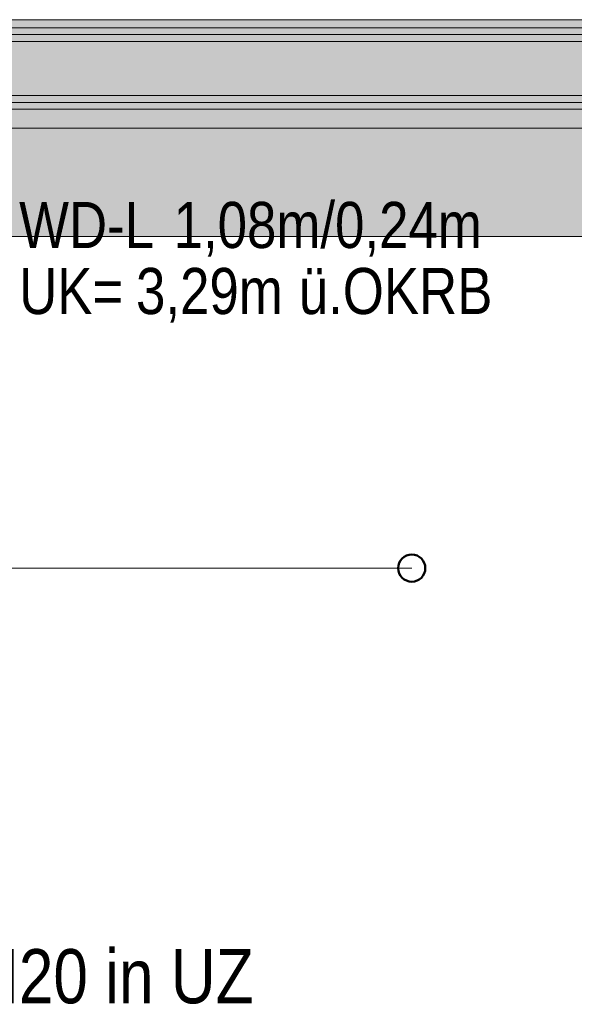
# Model space of a CAD drawing. Extents: x -1920 to 300, y 62 to 656.
# Tile 48 of 60: x -1811 to -1801, y 419 to 438. Entities that reach past the tile are written whole.
import ezdxf
from ezdxf.lldxf.tags import DXFTag

# ---------------------------------------------------------------- set-up
doc = ezdxf.new("R2010")
doc.units = 0
doc.layers.get('0').update_dxf_attribs({"lineweight": 35})
for name, color, linetype, lineweight, true_color in [('00 -Bauelemente -Dämmung innen', 7, 'Continuous', 9, 0xff7fe6), ('00 -Bauelemente -Gipskarton', 7, 'Continuous', 9, 0xff7fe6), ('30 -34 Innenwände- 11 Durchbruch', 4, 'Continuous', 9, 0x00ffff), ('30 -34 Innenwände- 2 nichttragend', 7, 'Continuous', 18, 0xff7fe6), ('30 -35 Decken- 1 Konstruktion-Träger- Stahlbeton', 7, 'grob-A06G9HJG8I', 13, 0x33aa00), ('70 -75 Raumstempel-2 Verweislinie', 1, 'Continuous', 9, 0xff0000)]:
    doc.layers.add(name, color=color, linetype=linetype, lineweight=lineweight, true_color=true_color)
doc.layers.add('70 -71 Achsen- 1 Gebäudeachsen', color=7, linetype='STRICHPUNKT2-A06G9HJF8I', lineweight=18)
doc.layers.add('Detailelementbeschriftung', color=7, linetype='Continuous', lineweight=9)
doc.layers.add('iwb_Schraffur_Unterzug', color=7, linetype='Continuous', lineweight=5, true_color=0xffffcc, plot=False)
doc.styles.get("Standard").update_dxf_attribs({"font": 'ARIALN.TTF'})
tags = doc.linetypes.add('grob-A06G9HJG8I', pattern=[14, 3, -8, 3]).pattern_tags.tags
tags[8:9] = [DXFTag(74, 4), DXFTag(75, 0), DXFTag(340, '0'), DXFTag(46, 0.0), DXFTag(50, 0.0), DXFTag(44, 0.0), DXFTag(45, 0.0)]
tags[6:7] = [DXFTag(74, 4), DXFTag(75, 0), DXFTag(340, '0'), DXFTag(46, 0.0), DXFTag(50, 0.0), DXFTag(44, 0.0), DXFTag(45, 0.0)]
tags[4:5] = [DXFTag(74, 4), DXFTag(75, 0), DXFTag(340, '0'), DXFTag(46, 0.0), DXFTag(50, 0.0), DXFTag(44, 0.0), DXFTag(45, 0.0)]
tags = doc.linetypes.add('STRICHPUNKT2-A06G9HJF8I', pattern=[12.7, 6.35, -3.175, 0, -3.175]).pattern_tags.tags
tags[10:11] = [DXFTag(74, 4), DXFTag(75, 0), DXFTag(340, '0'), DXFTag(46, 0.0), DXFTag(50, 0.0), DXFTag(44, 0.0), DXFTag(45, 0.0)]
tags[8:9] = [DXFTag(74, 4), DXFTag(75, 0), DXFTag(340, '0'), DXFTag(46, 0.0), DXFTag(50, 0.0), DXFTag(44, 0.0), DXFTag(45, 0.0)]
tags[6:7] = [DXFTag(74, 4), DXFTag(75, 0), DXFTag(340, '0'), DXFTag(46, 0.0), DXFTag(50, 0.0), DXFTag(44, 0.0), DXFTag(45, 0.0)]
tags[4:5] = [DXFTag(74, 4), DXFTag(75, 0), DXFTag(340, '0'), DXFTag(46, 0.0), DXFTag(50, 0.0), DXFTag(44, 0.0), DXFTag(45, 0.0)]

# ---------------------------------------------------------------- blocks, each defined once
blk = doc.blocks.new('Referenz-A06G9HJH8I', base_point=(-1905.787, 86.892))
at = {"layer": '00 -Bauelemente -Dämmung innen', "color": 0, "linetype": 'Continuous', "ltscale": 0.13}
for p, q in [((-1759.231, 437.242), (-1813.831, 437.242)), ((-1760.231, 436.242), (-1813.831, 436.242))]:
    blk.add_line(p, q, dxfattribs=at)
at = {"layer": '00 -Bauelemente -Gipskarton', "color": 0, "linetype": 'Continuous', "ltscale": 0.13}
for p, q in [((-1758.981, 437.492), (-1813.831, 437.492)), ((-1759.106, 437.367), (-1813.831, 437.367)), ((-1759.231, 437.242), (-1813.831, 437.242)), ((-1760.231, 436.242), (-1813.831, 436.242)), ((-1760.356, 436.117), (-1813.831, 436.117)), ((-1760.481, 435.992), (-1813.831, 435.992))]:
    blk.add_line(p, q, dxfattribs=at)
at = {"layer": '30 -34 Innenwände- 2 nichttragend', "color": 0, "linetype": 'Continuous', "ltscale": 0.18}
for p, q in [((-1758.981, 437.492), (-1813.831, 437.492)), ((-1760.481, 435.992), (-1813.831, 435.992))]:
    blk.add_line(p, q, dxfattribs=at)
at = {"layer": '30 -35 Decken- 1 Konstruktion-Träger- Stahlbeton', "color": 0}
for p, q in [((-1813.831, 437.642), (-1665.831, 437.642)), ((-1813.831, 433.642), (-1665.831, 433.642))]:
    blk.add_line(p, q, dxfattribs=at)
at = {"layer": '70 -71 Achsen- 1 Gebäudeachsen', "color": 0, "linetype": 'STRICHPUNKT2-A06G9HJF8I', "ltscale": 0.18}
blk.add_line((-1858.301, 435.642), (-23.361, 435.642), dxfattribs=at)
at = {"layer": '70 -75 Raumstempel-2 Verweislinie', "color": 0}
blk.add_line((-1843.919, 427.528), (-1804.082, 427.528), dxfattribs=at)
at = {"layer": '70 -75 Raumstempel-2 Verweislinie', "color": 0, "linetype": 'ByBlock', "lineweight": 50, "ltscale": 0.5}
blk.add_circle((-1804.082, 427.528), 0.25, dxfattribs=at)
at = {"layer": '30 -34 Innenwände- 11 Durchbruch', "color": 0, "linetype": 'Continuous', "ltscale": 0.13, "char_height": 0.85, "attachment_point": 1}
for s, insert in [('{\\fArial Narrow;1,08m/0,24m}', (-1808.473, 434.282)), ('{\\fArial Narrow;WD-L}', (-1811.321, 434.282)), ('{\\fArial Narrow;3,29m}', (-1809.166, 433.064)), ('{\\fArial Narrow;ü.OKRB}', (-1806.166, 433.064)), ('{\\fArial Narrow;UK=}', (-1811.321, 433.064))]:
    blk.add_mtext(s, dxfattribs=dict(at, insert=insert))
blk = doc.blocks.new('Referenz-A06G9HJJ8I', base_point=(-1817.831, 154.592))
at = {"layer": 'iwb_Schraffur_Unterzug', "linetype": 'Continuous', "ltscale": 0.13}
blk.add_hatch(color=256, dxfattribs=at).paths.add_polyline_path([(-1813.831, 435.642), (-1813.831, 437.642), (-67.831, 437.642), (-67.831, 433.642), (-1813.831, 433.642)])
blk = doc.blocks.new('Einzeiliger Text-A06G9ICF8I', base_point=(-1812.98, 419.502))
at = {"color": 0, "lineweight": -2, "insert": (-1812.98, 420.502), "char_height": 1, "attachment_point": 1}
blk.add_mtext('{\\fArial Narrow;DN20 in UZ}', dxfattribs=at)

msp = doc.modelspace()

# ---------------------------------------------------------------- block references
at = {"color": 8, "lineweight": 25, "ltscale": 0.25, "true_color": 0x808080}
for name, p in [('Referenz-A06G9HJH8I', (-1905.787, 86.892)), ('Referenz-A06G9HJJ8I', (-1817.831, 154.592))]:
    msp.add_blockref(name, p, dxfattribs=at)
at = {"layer": 'Detailelementbeschriftung', "ltscale": 0.13}
msp.add_blockref('Einzeiliger Text-A06G9ICF8I', (-1812.98, 419.502), dxfattribs=at)

doc.saveas('drawing.dxf')
